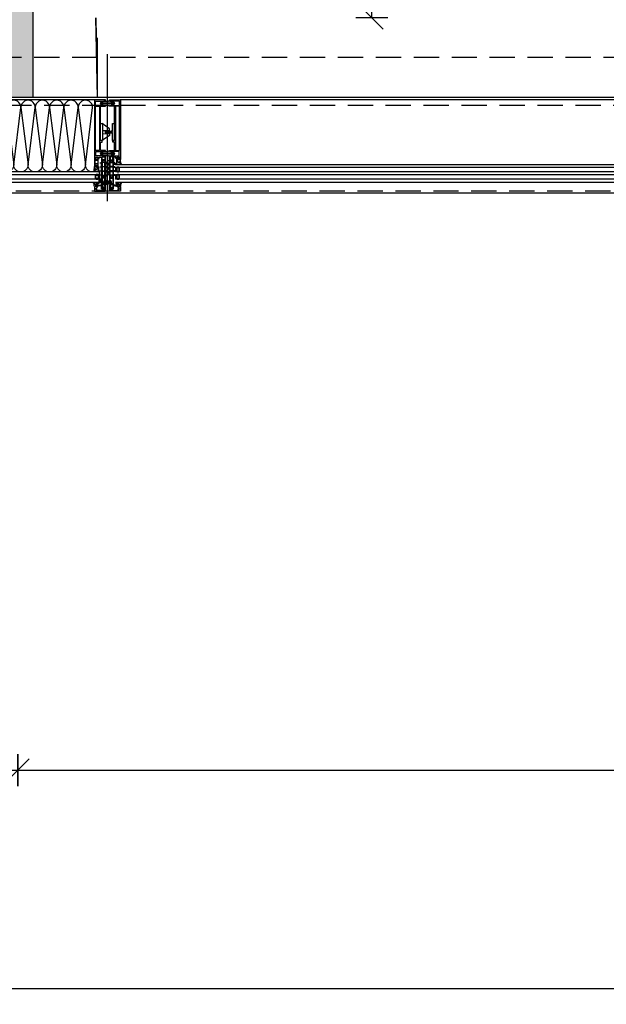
# Model space of a CAD drawing. Header units: millimetres. Extents: x 247761 to 294611, y 172579 to 236863.
# Tile 141 of 256: x 256715 to 258188, y 172579 to 175051. Entities that reach past the tile are written whole.
import ezdxf

# ---------------------------------------------------------------- set-up
doc = ezdxf.new("R2010")
doc.units = ezdxf.units.MM
for name, pattern in [('CK_Čerchovaná 50', [6, 3, -1.5, 0, -1.5]), ('ČÁRKOVANÁ', [19.05, 12.7, -6.35]), ('ČÁRKOVANÁ01-01', [2, 1, -1])]:
    doc.linetypes.add(name, pattern=pattern)
for name, color, linetype in [('FASÁDA DETAILNÍ', 4, 'Continuous'), ('KOTY', 7, 'Continuous'), ('KOTY 50', 7, 'Continuous'), ('NOVA', 240, 'Continuous'), ('TENKA', 4, 'Continuous'), ('ŠRAFA', 253, 'Continuous')]:
    doc.layers.add(name, color=color, linetype=linetype)
doc.styles.add('CS-ROMANS', font='romans.shx', dxfattribs={"width": 0.75, "oblique": 5})
doc.dimstyles.new('A_KÓTA_50', dxfattribs={"dimtxt": 110, "dimasz": 2, "dimexe": 100, "dimexo": 1500, "dimgap": 40, "dimtad": 1, "dimrnd": 1, "dimdsep": 46, "dimtxsty": 'CS-ROMANS', "dimblk": 'KOT_CARA20', "dimcen": 45, "dimse1": 1, "dimse2": 1, "dimclrd": 256, "dimclre": 256, "dimclrt": 256, "dimadec": 0, "dimazin": 0, "dimtfac": 1, "dimtix": 1, "dimtmove": 2, "dimatfit": 3, "dimldrblk": 'OBLIQUE', "dimfxl": 0, "dimtolj": 1, "dimarcsym": 0})

# ---------------------------------------------------------------- blocks, each defined once
blk = doc.blocks.new('284336')
for points in [[(-0.7, -9.6), (-10, -9.6, 0.414511), (-10.5, -10.1), (-10.5, -15.5, -1), (-11.7, -15.5), (-11.7, -9.6), (-12.7, -8.9, -0.668884), (-12.6, -8.2), (-12, -8, 0.766384), (-12, -7.2), (-12.6, -7, -0.76831), (-12.6, -6.2), (-12, -6, 0.766384), (-12, -5.2), (-12.6, -5, -0.76831), (-12.6, -4.2), (-12, -4, 0.766384), (-12, -3.2), (-12.6, -3, -0.877523), (-12.5, -2.2), (-12.1, -2.2, 0.698129), (-11.8, -1.5, -0.220231), (-12.9, 0.8), (-12.9, 3.5, -0.157143), (-12.8, 3.7), (-12.7, 3.4, -0.067482), (-12.5, 2.5, 0.393136), (-8.7, -1), (-6.1, -1, -0.414214), (-5.6, -1.5), (-5.6, -2.2, -0.267949), (-5.9, -2.6), (-6.4, -2.9, 0.267949), (-6.6, -3.4), (-6.6, -5.8, 0.267949), (-6.4, -6.3), (-5.9, -6.6, -0.267949), (-5.6, -7), (-5.6, -8.1, 0.414215), (-5.1, -8.6), (-0.4, -8.6), (-0.4, -9.3, -0.414212), (-0.7, -9.6)], [(-0.4, 0), (-0.4, -2, 0.990243), (-0.4, -3), (0.9, -3, 0.414214), (1.2, -2.7), (1.2, -2.6, -0.668123), (1.7, -2.4), (2.7, -3.4, -0.199004), (2.9, -3.8), (2.9, -5.4, -0.199038), (2.7, -5.8), (1.7, -6.8, -0.668191), (1.2, -6.6), (1.2, -6.5, 0.414214), (0.9, -6.2), (-0.4, -6.2, 0.990269), (-0.4, -7.2), (-0.4, -8.6), (-5.1, -8.6, -0.414215), (-5.6, -8.1), (-5.6, -7, 0.267949), (-5.8, -6.6), (-6.3, -6.3, -0.267949), (-6.6, -5.8), (-6.6, -3.4, -0.267949), (-6.3, -3), (-5.8, -2.7, 0.267949), (-5.6, -2.2), (-5.6, -1.5, 0.414214), (-6.1, -1), (-8.7, -1, -0.393156), (-12.5, 2.5, 0.067572), (-12.7, 3.4), (-12.8, 3.7, -0.637545), (-12.1, 3.5), (-11.9, 2.5, 0.344315), (-10.1, 0.9), (0, 0.4, -0.406913), (0.4, 0), (-0.4, 0)], [(1.7, -4.3, 0.414235), (1.2, -3.8), (-0.7, -3.8, 0.414214), (-1.2, -4.3), (-1.2, -4.9, 0.414214), (-0.7, -5.4), (1.2, -5.4, 0.414235), (1.7, -4.9), (1.7, -4.3)]]:
    blk.add_lwpolyline(points, format="xyb", close=True)
blk = doc.blocks.new('nesystémový nástavec 18')
for p, q in [((-18, 6.8), (-18, 8.8)), ((-18, 0.5), (-18, 1.8)), ((-17.5, 9.3), (-15.4, 9.3)), ((-17, 6.3), (-17.5, 6.3)), ((-17.5, 2.3), (-17, 2.3)), ((-1.8, 0), (-17.5, 0)), ((-11, 8), (-17, 8)), ((-17, 8), (-17, 6.3)), ((-17, 2.3), (-17, 1.3)), ((-17, 1.3), (-11, 1.3)), ((-15.4, 9.3), (0, 9.3)), ((-11, 1.3), (-11, 8)), ((-2.8, 8), (-9.7, 8)), ((-9.7, 1.3), (-9.7, 8)), ((-9.7, 1.3), (-2.8, 1.3)), ((-1.8, 2.3), (-1.8, 7)), ((0, 0), (-1.8, 0)), ((-0.5, 7.3), (-0.5, 6.8)), ((-0.4, 2.2), (-0.5, 2)), ((-0.5, 2), (-0.5, 2)), ((0, 9.3), (0, 7.8)), ((0, 6.3), (0.5, 6.3)), ((1.2, 2.4), (0, 2.4)), ((0, 1.5), (0, 0)), ((0.5, 6.3), (0.9, 5.9)), ((0.9, 5.9), (0.9, 4.8)), ((0.9, 4.8), (0.9, 4.1)), ((0.9, 4.1), (1.2, 4.1)), ((1.2, 1.9), (1.2, 2.4)), ((1.4, 3.9), (1.4, 3.8)), ((1.6, 3.6), (1.6, 3.6)), ((1.8, 1.4), (1.7, 1.4)), ((2.2, 1.6), (1.8, 1.4)), ((2.4, 2.8), (2.4, 1.9))]:
    blk.add_line(p, q)
for centre, radius, start, end in [((-17.5, 8.8), 0.5, 90, 180), ((-17.5, 6.8), 0.5, 180.0012, 269.9988), ((-17.5, 1.8), 0.5, 89.999, 180.0002), ((-17.5, 0.5), 0.5, 180, 270), ((-15.4, 9.8), 0.5, 270, 270.084), ((-2.8, 7), 1, 0, 90), ((-2.8, 2.3), 1, 270, 0), ((0, 7.3), 0.5, 89.9955, 180.0071), ((0, 6.8), 0.5, 179.9949, 270.006), ((0, 2), 0.5, 179.9716, 270.0327), ((0, 1.9), 0.5, 89.9975, 144.0007), ((0.7, 4.8), 0.2, 359.9656, 0.0344), ((1.2, 3.9), 0.2, 359.9707, 90.0249), ((1.7, 1.9), 0.5, 179.9991, 270), ((1.6, 3.8), 0.2, 179.9737, 270.035), ((1.6, 2.8), 0.8, 0.0065, 89.9919), ((2.1, 1.9), 0.3, 299.9815, 0.0183)]:
    blk.add_arc(centre, radius, start, end)
blk = doc.blocks.new('433270')
blk.add_lwpolyline([(1, 0, 0.414364), (0, -1), (0, -1.4, 0.255924), (0.2, -1.8, -0.547723), (0.2, -3.2, 0.255924), (0, -3.6), (0, -14.6, 0.414214), (0.3, -14.9), (1.2, -14.9, 0.414214), (1.7, -14.4), (1.7, -10.3, -0.414214), (2, -10), (6, -10, 0.414248), (7, -9), (7, -7.7, 0.414179), (6.5, -7.2), (5.7, -7.2, 0.414232), (5.4, -7.5), (5.4, -8.2, -0.414198), (5.1, -8.5), (2.8, -8.5, -0.414204), (1.8, -7.5), (1.8, -4.5, -0.147432), (2, -3.9, 0.147461), (2.4, -2.5), (2.4, -2.3, -0.414214), (2.9, -1.8), (21.9, -1.8, -0.668178), (22.2, -2.7), (22.2, -2.7, 1), (21.6, -3.3), (21.5, -3.4, 0.198912), (21.4, -3.7), (21.4, -4, 0.414214), (22.1, -4.7), (22.4, -4.7, 0.576988), (22.6, -4.3, -0.311246), (24.6, -4.3, 0.576988), (24.8, -4.7), (25.3, -4.7, -0.260065), (25.3, -6.6), (24.8, -6.6, 0.576988), (24.6, -7.1, -0.311246), (22.6, -7.1, 0.576988), (22.4, -6.6), (22.1, -6.6, 0.414214), (21.4, -7.3), (21.4, -7.6, 0.267949), (21.6, -8), (21.9, -8.2, -0.637047), (21.7, -10), (19.8, -10.7, 0.315299), (19.5, -11.2), (19.5, -11.5, 0.520567), (20.2, -12), (22.8, -11, -0.520567), (23.5, -11.5), (23.5, -12.5, 0.414062), (24, -13), (25, -13, 0.414186), (25.5, -12.5), (25.5, -11.5, -0.414182), (26, -11), (27, -11, 0.414214), (27.5, -10.5), (27.5, -0.5, 0.414214), (27, 0), (1, 0)], format="xyb", close=True)
blk = doc.blocks.new('284325')
for points in [[(0.8, -5.2, -0.560316), (0.9, -4.7), (1.9, -4.4, 0.3153), (2.1, -4.1), (2.1, -1.9, 0.451558), (1.8, -1.6), (0.9, -1.7, -0.399586), (0.6, -1.5), (0.3, -0.1, -0.415977), (0.5, 0.3, 0.024107), (6.1, 1.2, 0.076636), (9, 2.3, -0.577615), (10.8, 1.3), (10, 1.4, 0.283171), (9.1, 0.9, -0.168429), (7.1, -0.7), (5.9, -1.2, 0.315302), (5.2, -2.1), (5.2, -4.2, 0.269719), (6.8, -6.8, -0.194797), (10.2, -11.5, -0.342663), (9.2, -11.2, 0.119207), (5.4, -7.6, 0.578571), (3.6, -8.6), (3.6, -11.8, 0.176415), (6.2, -18.7, -1), (5.2, -19.5, -0.176415), (2.4, -11.8), (2.4, -8.9, 0.208286), (0.8, -5.2)], [(9, -6.7), (10.3, -8.8, -0.134555), (10.8, -10.6, -0.339795), (10.2, -11.5, 0.194788), (6.8, -6.8, -0.269736), (5.2, -4.2), (5.2, -2.1, -0.315302), (5.9, -1.2), (7.1, -0.7, 0.168429), (9.1, 0.9, -0.283167), (10, 1.4), (10.8, 1.3), (10.8, -0.7, -0.070852), (10.7, -1.3), (9.9, -3.9, -0.241839), (9.1, -4.8), (7.9, -5.2, 0.836024), (8.1, -6.2), (8.1, -6.2, -0.255349), (9, -6.7)]]:
    blk.add_lwpolyline(points, format="xyb", close=True)
blk = doc.blocks.new('*U500')
for points in [[(0, 0, 0.414243), (0.1, 0.1), (0, 0.9, -1.0001), (0.2, 0.9), (0.1, 0.1, 0.414228), (0.2, 0, 0.414228)], [(0.2, 0, 0.414243), (0.3, 0.1), (0.2, 0.9, -1.0001), (0.4, 0.9), (0.3, 0.1, 0.414228), (0.4, 0, 0.414228)], [(0.4, 0, 0.414243), (0.5, 0.1), (0.4, 0.9, -1.0001), (0.6, 0.9), (0.5, 0.1, 0.414228), (0.6, 0, 0.414228)], [(0.6, 0, 0.414243), (0.7, 0.1), (0.6, 0.9, -1.0001), (0.8, 0.9), (0.7, 0.1, 0.414228), (0.8, 0, 0.414228)], [(0.8, 0, 0.414243), (0.9, 0.1), (0.8, 0.9, -1.0001), (1, 0.9), (0.9, 0.1, 0.414228), (1, 0, 0.414228)], [(1, 0, 0.414243), (1.1, 0.1), (1, 0.9, -1.0001), (1.2, 0.9), (1.1, 0.1, 0.414228), (1.2, 0, 0.414228)], [(1.2, 0, 0.414243), (1.3, 0.1), (1.2, 0.9, -1.0001), (1.4, 0.9), (1.3, 0.1, 0.414228), (1.4, 0, 0.414228)], [(1.4, 0, 0.414243), (1.5, 0.1), (1.4, 0.9, -1.0001), (1.6, 0.9), (1.5, 0.1, 0.414228), (1.6, 0, 0.414228)], [(1.6, 0, 0.414243), (1.7, 0.1), (1.6, 0.9, -1.0001), (1.8, 0.9), (1.7, 0.1, 0.414228), (1.8, 0, 0.414228)], [(1.8, 0, 0.414243), (1.9, 0.1), (1.8, 0.9, -1.0001), (2, 0.9), (1.9, 0.1, 0.414228), (2, 0, 0.414228)]]:
    blk.add_lwpolyline(points, format="xyb")
blk = doc.blocks.new('288126')
for points in [[(-16.5, 0), (16.5, 0)], [(-21.4, -6.3), (-17.8, -3.7)], [(-14.7, -4.5), (-19.9, -8.3)], [(-17, -2.1), (-17, -0.5)], [(-8.8, -4.3), (-14.1, -4.3)], [(-11, -6.3), (-8.7, -4.7)], [(-4.3, -4.5), (-9.5, -8.3)], [(1.8, -4.3), (-3.7, -4.3)], [(-0.4, -6.4), (1.9, -4.7)], [(6.3, -4.5), (1.1, -8.4)], [(12.2, -4.3), (6.9, -4.3)], [(10, -6.4), (12.3, -4.7)], [(16.6, -4.6), (11.5, -8.4)], [(17, -0.5), (17, -3.8)]]:
    blk.add_lwpolyline(points)
for centre, radius, start, end in [((16.5, -0.5), 0.5, 0, 90), ((-20.6, -7.3), 1.25, 126.7059, 306.7059), ((-16.5, -0.5), 0.5, 90, 180), ((-10.2, -7.3), 1.25, 126.7059, 306.7059), ((0.4, -7.4), 1.25, 126.7059, 306.7059), ((10.8, -7.4), 1.25, 126.7059, 306.7059), ((16, -3.8), 1, 306.7059, 0)]:
    blk.add_arc(centre, radius, start, end)
at = {"extrusion": (0, 0, -1)}
for centre, radius, start, end in [((19, -2.1), 2, 180, 233.2941), ((14.1, -5.3), 1, 53.2941, 90), ((8.8, -4.5), 0.2, 90, 233.2941), ((3.7, -5.3), 1, 53.2941, 90), ((-1.8, -4.5), 0.2, 90, 233.2941), ((-6.9, -5.3), 1, 53.2941, 90), ((-12.2, -4.5), 0.2, 90, 233.2941)]:
    blk.add_arc(centre, radius, start, end, dxfattribs=at)
blk = doc.blocks.new('246426')
for points in [[(-1.8, 0.6), (-2.9, -0.4, 0.198926), (-3.2, -1.1), (-3.2, -2.3, 0.198926), (-2.9, -3), (-1.8, -4, 0.637051), (-1.5, -3.9), (-1.5, -3.4), (-0.3, -3.4, -0.41484), (0, -3.7), (0, -5.2, 0.414232), (0.5, -5.7), (2.1, -5.7, 0.071862), (2.2, -5.7, 0.157876), (3.7, -4.6, 0.360336), (3.5, 2.4, 0.964062), (2.5, 1.5, -0.403385), (2.3, -4.3, -0.190964), (2.1, -4.4), (1.7, -4.4, -0.414214), (1.2, -3.9), (1.2, 1.3, 0.414201), (0.2, 2.3), (0, 2.3), (0, 0.3, -0.414214), (-0.3, 0), (-1.5, 0), (-1.5, 0.5, 0.637051), (-1.8, 0.6)], [(-2.3, -1.4, -0.414214), (-1.9, -1), (-0.4, -1, -0.414214), (0, -1.4), (0, -2, -0.414214), (-0.4, -2.4), (-1.9, -2.4, -0.414214), (-2.3, -2), (-2.3, -1.4)]]:
    blk.add_lwpolyline(points, format="xyb", close=True)
blk = doc.blocks.new('244748_a')
blk.add_lwpolyline([(8.3, -1.7, 0.082248), (6.3, -0.9, -1.09695), (6.9, -0.1, -0.315353), (11.3, -5.2, -0.480529), (10.9, -5.6), (4.3, -5.6), (4.1, -5.5), (-16.5, -5.5), (-16.7, -5.6), (-20.4, -5.6, 0.574019), (-21.9, -4.8), (-23, -5.4, 0.524827), (-23, -5.9), (-21.9, -6.5, 0.574021), (-20.4, -5.7), (-16.7, -5.7), (-16.5, -5.9), (4.1, -5.9), (4.3, -5.7), (10.9, -5.7, -0.480529), (11.3, -6.1, -0.326229), (6.9, -11.1, -1.09695), (6.3, -10.3, 0.081457), (8.3, -9.6, 0.599203), (7.5, -8.1), (5.5, -8.1, 0.198965), (5.2, -8.2), (2.2, -11.2), (0.9, -12, -0.738038), (0.5, -11.6), (0.9, -11, 1), (0.3, -10.7), (0, -11.3), (-1, -11.3, 0.619205), (-1.4, -12.1), (-1.3, -12.4, -0.808139), (-2, -13), (-3.6, -11.4, 0.198906), (-4.3, -11.2), (-15, -11.2, -0.198936), (-16.8, -10.4), (-19, -8.2, 0.198942), (-19.3, -8.1), (-20.7, -8.1, 0.500217), (-21.1, -8.7, 0.122037), (-18.5, -10.3, -1.093735), (-19.1, -11.1, -0.240768), (-23.7, -6.1, -0.106226), (-23.7, -5.2, -0.256232), (-19, -0.1, -1.093735), (-18.4, -0.9, 0.116856), (-21.1, -2.6, 0.500217), (-20.7, -3.3), (-19.3, -3.3, 0.198942), (-19, -3.1), (-16.8, -0.9, -0.198936), (-15, -0.2), (-4.3, -0.2, 0.198907), (-3.6, 0.1), (-2, 1.7, -0.808139), (-1.3, 1.1), (-1.4, 0.8, 0.619205), (-1, 0), (0, 0), (0.3, -0.6, 1), (0.9, -0.3), (0.5, 0.3, -0.738038), (0.9, 0.7), (2.2, -0.2), (5.2, -3.1, 0.198965), (5.5, -3.3), (7.5, -3.3, 0.599203)], format="xyb", close=True)
blk = doc.blocks.new('236134_0100_s_v')
for points in [[(22.8, -23), (22.8, -5), (42, -5, 0.414214), (43, -4), (43, -1, 0.414214), (42, 0), (1, 0, 0.414214), (0, -1), (0, -4, 0.414214), (1, -5), (20.2, -5), (20.2, -23)], [(15, -5, -0.414214), (19, -9), (19, -16.6, 0.165764), (19.5, -23), (23.5, -23, 0.165764), (24, -16.6), (24, -9, -0.414214), (28, -5)]]:
    blk.add_lwpolyline(points, format="xyb")
blk = doc.blocks.new('236134_0200_s_v')
blk.add_lwpolyline([(42, 5), (1, 5, 0.414214), (0, 4), (0, 1, 0.414214), (1, 0), (42, 0, 0.414214), (43, 1), (43, 4, 0.414214)], format="xyb", close=True)
for points in [[(19.6, 5, -0.41166), (17.6, 7), (17.4, 22.2, 0.344217), (17.1, 22.7), (16, 23), (14, 23, 0.240828), (13.2, 22.6), (0.2, 4.6)], [(23.4, 5, 0.41166), (25.4, 7), (25.6, 22.2, -0.344217), (25.9, 22.7), (27, 23), (29, 23, -0.240828), (29.8, 22.6), (42.8, 4.6)]]:
    blk.add_lwpolyline(points, format="xyb")
blk = doc.blocks.new('A$C69D17D4D')
at = {"layer": 'FASÁDA DETAILNÍ'}
h = blk.add_hatch(dxfattribs=at)
h.set_pattern_fill('ANSI31', color=256, scale=0.5, angle=495)
h.set_pattern_definition([(180, (-28043.9213, -42841.3569), (-7e-16, -1.5875), [])])
h.paths.add_polyline_path([(-17729.5, 1279), (-17724, 1279), (-17724, 1271), (-17729.5, 1271)])
for p, q in [((-17709, 1224.1), (-17709, 1592.3)), ((-15040.5, 1478), (-17677.5, 1478)), ((-12825.9, 1315), (-17688.5, 1315)), ((-17729.5, 1297), (-18138.5, 1297)), ((-18138.5, 1291), (-17729.5, 1291)), ((-17729.5, 1297), (-17729.5, 1291)), ((-17688.5, 1309), (-12833.4, 1309)), ((-12833.4, 1297), (-17688.5, 1297)), ((-17688.5, 1291), (-12833.4, 1291)), ((-17729.5, 1279), (-18138.5, 1279)), ((-18138.5, 1271), (-17729.5, 1271)), ((-17729.5, 1271), (-17729.5, 1279)), ((-12833.4, 1279), (-17688.5, 1279)), ((-17688.5, 1271), (-12825.9, 1271))]:
    blk.add_line(p, q, dxfattribs=at)
for points in [[(1656, 1244), (-24924, 1244), (-24924, 24924), (1656, 24924)], [(1416, 1484), (-24684, 1484), (-24684, 24684), (1416, 24684)], [(-17739.5, 1290), (-17733.5, 1290), (-17731.5, 1288), (-17731.5, 1282), (-17733.5, 1280), (-17739.5, 1280), (-17739.5, 1284.5), (-17739, 1284.5), (-17739, 1285.5), (-17739.5, 1285.5)], [(-17738.5, 1281), (-17738.5, 1289), (-17733.9, 1289), (-17732.5, 1287.6), (-17732.5, 1282.6), (-17733.9, 1281)], [(-17678.5, 1308), (-17684.5, 1308), (-17686.5, 1306), (-17686.5, 1300), (-17684.5, 1298), (-17678.5, 1298), (-17678.5, 1302.5), (-17679, 1302.5), (-17679, 1303.5), (-17678.5, 1303.5)], [(-17678.5, 1290), (-17684.5, 1290), (-17686.5, 1288), (-17686.5, 1282), (-17684.5, 1280), (-17678.5, 1280), (-17678.5, 1284.5), (-17679, 1284.5), (-17679, 1285.5), (-17678.5, 1285.5)], [(-17679.5, 1299), (-17679.5, 1307), (-17684.1, 1307), (-17685.5, 1305.6), (-17685.5, 1300.6), (-17684.1, 1299)], [(-17679.5, 1281), (-17679.5, 1289), (-17684.1, 1289), (-17685.5, 1287.6), (-17685.5, 1282.6), (-17684.1, 1281)], [(-17729.5, 1271), (-17724, 1271), (-17724, 1279), (-17729.5, 1279)]]:
    blk.add_lwpolyline(points, close=True, dxfattribs=at)
at = {"layer": 'FASÁDA DETAILNÍ', "linetype": 'ČÁRKOVANÁ', "ltscale": 5}
blk.add_lwpolyline([(1651, 1249), (-24919, 1249), (-24919, 24919), (1651, 24919)], close=True, dxfattribs=at)
at = {"layer": 'FASÁDA DETAILNÍ', "color": 7, "linetype": 'ČÁRKOVANÁ', "ltscale": 5}
for points in [[(1436, 1464), (-24704, 1464), (-24704, 24704), (1436, 24704)], [(1316, 1584), (-24584, 1584), (-24584, 24584), (1316, 24584)]]:
    blk.add_lwpolyline(points, close=True, dxfattribs=at)
at = {"layer": 'FASÁDA DETAILNÍ'}
blk.add_lwpolyline([(-17740.5, 1478), (-18127.5, 1478)], dxfattribs=at)
for points in [[(-17741.5, 1477), (-17741.5, 1328.5, 0.414214), (-17741, 1328), (-17739.7, 1328, 0.41422), (-17739.2, 1328.5), (-17739.2, 1329), (-17740.2, 1329), (-17740.2, 1333.5, -0.414214), (-17739.2, 1334.5), (-17734.5, 1334.5, -0.414214), (-17733.5, 1333.5), (-17733.5, 1329), (-17735.2, 1329), (-17735.2, 1328.5, 0.414201), (-17734.7, 1328), (-17732.7, 1328, 0.414214), (-17732.2, 1328.5), (-17732.2, 1330.6, -0.414214), (-17731.7, 1331.1), (-17729.9, 1331.1), (-17729.9, 1332.4), (-17731.1, 1332.4), (-17731.1, 1334.2, -0.414214), (-17730.8, 1334.5), (-17725.5, 1334.5, -0.414167), (-17724, 1333), (-17724, 1326), (-17724, 1321.9, 0.57735), (-17723.4, 1321.6), (-17722.5, 1322.1), (-17721, 1322.5, 0.488701), (-17720.9, 1322.9), (-17722.3, 1325.4), (-17722.3, 1325.8, -0.432566), (-17722.1, 1326), (-17715.8, 1326, -0.548397), (-17715.6, 1325.7), (-17716.7, 1323.3, 0.425336), (-17716.6, 1323.1), (-17714.5, 1322.3, 0.531563), (-17714, 1322.6), (-17714, 1324.7, 0.231306), (-17714.1, 1324.9, -0.306185), (-17714.2, 1325.2), (-17714, 1326), (-17714, 1336.5, 0.414214), (-17715, 1337.5), (-17715.5, 1337.5), (-17715.5, 1336.7), (-17717, 1336.7), (-17718.1, 1337.4, 0.13165), (-17718.6, 1337.5), (-17737, 1337.5, -0.414214), (-17738.5, 1339), (-17738.5, 1342.5, -0.399985), (-17738.5, 1343.5), (-17738.5, 1347.2, -0.414214), (-17737, 1348.7), (-17718.6, 1348.7, 0.13165), (-17718.1, 1348.8), (-17717, 1349.5), (-17715.5, 1349.5), (-17715.5, 1348.7), (-17715, 1348.7, 0.414214), (-17714, 1349.7), (-17714, 1350.2, 0.414214), (-17714.5, 1350.7), (-17726.1, 1350.7, -0.414214), (-17726.6, 1351.2), (-17726.6, 1358.6, -0.399985), (-17726.6, 1359.6), (-17726.6, 1371.2, -0.414214), (-17726.1, 1371.7), (-17722.5, 1371.7, 0.414214), (-17722, 1372.2), (-17722, 1375.2, 0.414214), (-17722.5, 1375.7), (-17726.1, 1375.7, -0.414214), (-17726.6, 1376.2), (-17726.6, 1383.5, -0.38324), (-17726.6, 1384.5), (-17726.6, 1410, -0.38324), (-17726.6, 1411), (-17726.6, 1426.5, -0.38324), (-17726.6, 1427.5), (-17726.6, 1453, -0.38324), (-17726.6, 1454), (-17726.6, 1461.3, -0.414214), (-17726.1, 1461.8), (-17714.5, 1461.8, 0.414214), (-17714, 1462.3), (-17714, 1462.8, 0.414214), (-17715, 1463.8), (-17715.5, 1463.8), (-17715.5, 1463), (-17717, 1463), (-17718.2, 1463.7, 0.116937), (-17718.7, 1463.8), (-17737.5, 1463.8, -0.414232), (-17739, 1465.3), (-17739, 1469, -0.399985), (-17739, 1470), (-17739, 1473.5, -0.414232), (-17737.5, 1475), (-17718.7, 1475, 0.116937), (-17718.2, 1475.1), (-17717, 1475.8), (-17715.5, 1475.8), (-17715.5, 1475), (-17715, 1475, 0.414214), (-17714, 1476), (-17714, 1477, 0.414214), (-17715, 1478), (-17740.5, 1478, 0.414214), (-17741.5, 1477)], [(-17739.4, 1351.2), (-17739.4, 1461.3, -0.414214), (-17738.9, 1461.8), (-17729.2, 1461.8, -0.414214), (-17728.7, 1461.3), (-17728.7, 1351.2, -0.414214), (-17729.2, 1350.7), (-17738.9, 1350.7, -0.414214), (-17739.4, 1351.2)], [(-17676.5, 1477), (-17676.5, 1328.5, -0.414214), (-17677, 1328), (-17678.3, 1328, -0.41422), (-17678.8, 1328.5), (-17678.8, 1329), (-17677.8, 1329), (-17677.8, 1333.5, 0.414214), (-17678.8, 1334.5), (-17683.5, 1334.5, 0.414214), (-17684.5, 1333.5), (-17684.5, 1329), (-17682.8, 1329), (-17682.8, 1328.5, -0.414201), (-17683.3, 1328), (-17685.3, 1328, -0.414214), (-17685.8, 1328.5), (-17685.8, 1330.6, 0.414214), (-17686.3, 1331.1), (-17688.1, 1331.1), (-17688.1, 1332.4), (-17686.9, 1332.4), (-17686.9, 1334.2, 0.414214), (-17687.2, 1334.5), (-17692.5, 1334.5, 0.414167), (-17694, 1333), (-17694, 1326), (-17694, 1321.9, -0.57735), (-17694.6, 1321.6), (-17695.5, 1322.1), (-17697, 1322.5, -0.488701), (-17697.1, 1322.9), (-17695.7, 1325.4), (-17695.7, 1325.8, 0.432566), (-17695.9, 1326), (-17702.2, 1326, 0.548397), (-17702.4, 1325.7), (-17701.3, 1323.3, -0.425336), (-17701.4, 1323.1), (-17703.5, 1322.3, -0.531563), (-17704, 1322.6), (-17704, 1324.7, -0.231306), (-17703.9, 1324.9, 0.306185), (-17703.8, 1325.2), (-17704, 1326), (-17704, 1336.5, -0.414214), (-17703, 1337.5), (-17702.5, 1337.5), (-17702.5, 1336.7), (-17701, 1336.7), (-17699.9, 1337.4, -0.13165), (-17699.4, 1337.5), (-17681, 1337.5, 0.414214), (-17679.5, 1339), (-17679.5, 1342.5, 0.399985), (-17679.5, 1343.5), (-17679.5, 1347.2, 0.414214), (-17681, 1348.7), (-17699.4, 1348.7, -0.13165), (-17699.9, 1348.8), (-17701, 1349.5), (-17702.5, 1349.5), (-17702.5, 1348.7), (-17703, 1348.7, -0.414214), (-17704, 1349.7), (-17704, 1350.2, -0.414214), (-17703.5, 1350.7), (-17691.9, 1350.7, 0.414214), (-17691.4, 1351.2), (-17691.4, 1358.6, 0.399985), (-17691.4, 1359.6), (-17691.4, 1371.2, 0.414214), (-17691.9, 1371.7), (-17695.5, 1371.7, -0.414214), (-17696, 1372.2), (-17696, 1375.2, -0.414214), (-17695.5, 1375.7), (-17691.9, 1375.7, 0.414214), (-17691.4, 1376.2), (-17691.4, 1383.5, 0.38324), (-17691.4, 1384.5), (-17691.4, 1410, 0.38324), (-17691.4, 1411), (-17691.4, 1426.5, 0.38324), (-17691.4, 1427.5), (-17691.4, 1453, 0.38324), (-17691.4, 1454), (-17691.4, 1461.3, 0.414214), (-17691.9, 1461.8), (-17703.5, 1461.8, -0.414214), (-17704, 1462.3), (-17704, 1462.8, -0.414214), (-17703, 1463.8), (-17702.5, 1463.8), (-17702.5, 1463), (-17701, 1463), (-17699.8, 1463.7, -0.116937), (-17699.3, 1463.8), (-17680.5, 1463.8, 0.414232), (-17679, 1465.3), (-17679, 1469, 0.399985), (-17679, 1470), (-17679, 1473.5, 0.414232), (-17680.5, 1475), (-17699.3, 1475, -0.116937), (-17699.8, 1475.1), (-17701, 1475.8), (-17702.5, 1475.8), (-17702.5, 1475), (-17703, 1475, -0.414214), (-17704, 1476), (-17704, 1477, -0.414214), (-17703, 1478), (-17677.5, 1478, -0.414214), (-17676.5, 1477)], [(-17678.6, 1351.2), (-17678.6, 1461.3, 0.414214), (-17679.1, 1461.8), (-17688.8, 1461.8, 0.414214), (-17689.3, 1461.3), (-17689.3, 1351.2, 0.414214), (-17688.8, 1350.7), (-17679.1, 1350.7, 0.414214), (-17678.6, 1351.2)], [(-17716.1, 1335.3, -0.414214), (-17715.6, 1334.8), (-17715.6, 1328.3, -0.414214), (-17716.1, 1327.8), (-17721.8, 1327.8, -0.414214), (-17722.3, 1328.3), (-17722.3, 1334.8, -0.414214), (-17721.8, 1335.3), (-17716.1, 1335.3)], [(-17701.9, 1335.3, 0.414214), (-17702.4, 1334.8), (-17702.4, 1328.3, 0.414214), (-17701.9, 1327.8), (-17696.2, 1327.8, 0.414214), (-17695.7, 1328.3), (-17695.7, 1334.8, 0.414214), (-17696.2, 1335.3), (-17701.9, 1335.3)], [(-17714, 1321.7), (-17714, 1309.7), (-17714, 1287.8, -0.305837), (-17714.3, 1287.4), (-17716.6, 1286.5, 0.425336), (-17716.7, 1286.2), (-17716, 1284.6, -0.543753), (-17716.7, 1283.5), (-17721.6, 1283.5, -0.578182), (-17722.1, 1284.4), (-17720.8, 1286.6, 0.488505), (-17721, 1287), (-17722.5, 1287.5), (-17723.8, 1288.2, -0.282478), (-17724, 1288.5), (-17724, 1289, 1.447009), (-17724.1, 1289.3), (-17727.1, 1289.3, -1), (-17727.1, 1290.1), (-17724.1, 1290.1, 1.447009), (-17724, 1290.5), (-17724, 1299, 1.447009), (-17724.1, 1299.3), (-17727.1, 1299.3, -1), (-17727.1, 1300.1), (-17724.1, 1300.1, 1.447009), (-17724, 1300.5), (-17724, 1309, 1.447009), (-17724.1, 1309.3), (-17727.1, 1309.3, -1), (-17727.1, 1310.1), (-17724.1, 1310.1, 1.447009), (-17724, 1310.5), (-17724, 1319, 1.447009), (-17724.1, 1319.4), (-17727.1, 1319.4, -1), (-17727.1, 1320.2), (-17724.1, 1320.2, 1.447009), (-17724, 1320.5), (-17724, 1321, -0.282478), (-17723.8, 1321.3), (-17722.5, 1322), (-17721, 1322.5, 0.488505), (-17720.8, 1322.9), (-17722.1, 1325.1, -0.578182), (-17721.6, 1326), (-17716.7, 1326, -0.543753), (-17716, 1324.9), (-17716.7, 1323.3, 0.425336), (-17716.6, 1323), (-17714.3, 1322.1, -0.305837), (-17714, 1321.7)], [(-17715.6, 1312), (-17715.6, 1319, 0.324916), (-17716.6, 1320.4), (-17717.5, 1320.7, 0.176429), (-17719.5, 1320.6), (-17721.5, 1319.8, 0.305619), (-17722.4, 1318.4), (-17722.4, 1312, 0.414218), (-17721.4, 1311), (-17716.6, 1311, 0.414218), (-17715.6, 1312)], [(-17704, 1321.7), (-17704, 1309.7), (-17704, 1287.8, 0.305837), (-17703.7, 1287.4), (-17701.4, 1286.5, -0.425336), (-17701.3, 1286.2), (-17702, 1284.6, 0.543753), (-17701.3, 1283.5), (-17696.4, 1283.5, 0.578182), (-17695.9, 1284.4), (-17697.2, 1286.6, -0.488505), (-17697, 1287), (-17695.5, 1287.5), (-17694.2, 1288.2, 0.282478), (-17694, 1288.5), (-17694, 1289, -1.447009), (-17693.9, 1289.3), (-17690.9, 1289.3, 1), (-17690.9, 1290.1), (-17693.9, 1290.1, -1.447009), (-17694, 1290.5), (-17694, 1299, -1.447009), (-17693.9, 1299.3), (-17690.9, 1299.3, 1), (-17690.9, 1300.1), (-17693.9, 1300.1, -1.447009), (-17694, 1300.5), (-17694, 1309, -1.447009), (-17693.9, 1309.3), (-17690.9, 1309.3, 1), (-17690.9, 1310.1), (-17693.9, 1310.1, -1.447009), (-17694, 1310.5), (-17694, 1319, -1.447009), (-17693.9, 1319.4), (-17690.9, 1319.4, 1), (-17690.9, 1320.2), (-17693.9, 1320.2, -1.447009), (-17694, 1320.5), (-17694, 1321, 0.282478), (-17694.2, 1321.3), (-17695.5, 1322), (-17697, 1322.5, -0.488505), (-17697.2, 1322.9), (-17695.9, 1325.1, 0.578182), (-17696.4, 1326), (-17701.3, 1326, 0.543753), (-17702, 1324.9), (-17701.3, 1323.3, -0.425336), (-17701.4, 1323), (-17703.7, 1322.1, 0.305837), (-17704, 1321.7)], [(-17702.4, 1312), (-17702.4, 1319, -0.324916), (-17701.4, 1320.4), (-17700.5, 1320.7, -0.176429), (-17698.5, 1320.6), (-17696.5, 1319.8, -0.305619), (-17695.6, 1318.4), (-17695.6, 1312, -0.414218), (-17696.6, 1311), (-17701.4, 1311, -0.414218), (-17702.4, 1312)], [(-17714, 1283.5), (-17714, 1272.5, -0.414426), (-17714.5, 1272), (-17715, 1272), (-17715, 1273), (-17716.5, 1273, 0.414214), (-17717.5, 1272), (-17717.5, 1270.5, 0.399985), (-17717.5, 1269.5), (-17717.5, 1268, 0.414214), (-17716.5, 1267), (-17715, 1267), (-17715, 1268), (-17714.5, 1268, -0.414456), (-17714, 1267.5), (-17714, 1266.2, -0.413971), (-17714.3, 1265.9), (-17715.5, 1265.9, 0.414214), (-17715.8, 1265.6), (-17715.8, 1262.6), (-17716.8, 1262.6, -0.414214), (-17717.3, 1263.1), (-17717.3, 1265, 0.414214), (-17717.8, 1265.5), (-17721.3, 1265.5, 0.414206), (-17722.3, 1264.5), (-17722.3, 1256.2, 0.414206), (-17721.8, 1255.7), (-17719.9, 1255.7, 0.414219), (-17719.4, 1256.2), (-17719.4, 1257, -0.414214), (-17718.9, 1257.5), (-17718.4, 1257.5, -0.414214), (-17717.9, 1257), (-17717.9, 1255.2, -0.414214), (-17718.9, 1254.2), (-17723, 1254.2, -0.414214), (-17724, 1255.2), (-17724, 1283.5), (-17724, 1287.6, -0.57735), (-17723.4, 1287.9), (-17722.5, 1287.4), (-17721, 1287, -0.488701), (-17720.9, 1286.6), (-17722.3, 1284.1), (-17722.3, 1283.7, 0.432566), (-17722.1, 1283.5), (-17715.8, 1283.5, 0.548397), (-17715.6, 1283.8), (-17716.7, 1286.2, -0.425336), (-17716.6, 1286.4), (-17714.5, 1287.2, -0.531563), (-17714, 1286.9), (-17714, 1284.8, -0.231306), (-17714.1, 1284.6, 0.306185), (-17714.2, 1284.3), (-17714, 1283.5)], [(-17715.6, 1300.7), (-17715.6, 1308.7, 0.414214), (-17716.6, 1309.7), (-17721.4, 1309.7, 0.414214), (-17722.4, 1308.7), (-17722.4, 1300.7, 0.414214), (-17721.4, 1299.7), (-17716.6, 1299.7, 0.414214), (-17715.6, 1300.7)], [(-17715.6, 1290.5), (-17715.6, 1297.4, 0.414218), (-17716.6, 1298.4), (-17721.4, 1298.4, 0.414218), (-17722.4, 1297.4), (-17722.4, 1291.1, 0.305619), (-17721.5, 1289.7), (-17719.5, 1288.9, 0.176429), (-17717.5, 1288.8), (-17716.6, 1289.1, 0.324916), (-17715.6, 1290.5)], [(-17704, 1283.5), (-17704, 1272.5, 0.414426), (-17703.5, 1272), (-17703, 1272), (-17703, 1273), (-17701.5, 1273, -0.414214), (-17700.5, 1272), (-17700.5, 1270.5, -0.399985), (-17700.5, 1269.5), (-17700.5, 1268, -0.414214), (-17701.5, 1267), (-17703, 1267), (-17703, 1268), (-17703.5, 1268, 0.414456), (-17704, 1267.5), (-17704, 1266.2, 0.413971), (-17703.7, 1265.9), (-17702.5, 1265.9, -0.414214), (-17702.2, 1265.6), (-17702.2, 1262.6), (-17701.2, 1262.6, 0.414214), (-17700.7, 1263.1), (-17700.7, 1265, -0.414214), (-17700.2, 1265.5), (-17696.7, 1265.5, -0.414206), (-17695.7, 1264.5), (-17695.7, 1256.2, -0.414206), (-17696.2, 1255.7), (-17698.1, 1255.7, -0.414219), (-17698.6, 1256.2), (-17698.6, 1257, 0.414214), (-17699.1, 1257.5), (-17699.6, 1257.5, 0.414214), (-17700.1, 1257), (-17700.1, 1255.2, 0.414214), (-17699.1, 1254.2), (-17695, 1254.2, 0.414214), (-17694, 1255.2), (-17694, 1283.5), (-17694, 1287.6, 0.57735), (-17694.6, 1287.9), (-17695.5, 1287.4), (-17697, 1287, 0.488701), (-17697.1, 1286.6), (-17695.7, 1284.1), (-17695.7, 1283.7, -0.432566), (-17695.9, 1283.5), (-17702.2, 1283.5, -0.548397), (-17702.4, 1283.8), (-17701.3, 1286.2, 0.425336), (-17701.4, 1286.4), (-17703.5, 1287.2, 0.531563), (-17704, 1286.9), (-17704, 1284.8, 0.231306), (-17703.9, 1284.6, -0.306185), (-17703.8, 1284.3), (-17704, 1283.5)], [(-17702.4, 1300.7), (-17702.4, 1308.7, -0.414214), (-17701.4, 1309.7), (-17696.6, 1309.7, -0.414214), (-17695.6, 1308.7), (-17695.6, 1300.7, -0.414214), (-17696.6, 1299.7), (-17701.4, 1299.7, -0.414214), (-17702.4, 1300.7)], [(-17702.4, 1290.5), (-17702.4, 1297.4, -0.414218), (-17701.4, 1298.4), (-17696.6, 1298.4, -0.414218), (-17695.6, 1297.4), (-17695.6, 1291.1, -0.305619), (-17696.5, 1289.7), (-17698.5, 1288.9, -0.176429), (-17700.5, 1288.8), (-17701.4, 1289.1, -0.324916), (-17702.4, 1290.5)], [(-17722.3, 1281.3), (-17722.3, 1267.6, 0.414214), (-17721.8, 1267.1), (-17719.6, 1267.1, 0.414214), (-17719.1, 1267.6), (-17719.1, 1272.6, -0.411139), (-17717.1, 1274.6), (-17716.1, 1274.6, 0.414214), (-17715.6, 1275.1), (-17715.6, 1281.3, 0.414214), (-17716.1, 1281.8), (-17721.8, 1281.8, 0.414214), (-17722.3, 1281.3)], [(-17695.7, 1281.3), (-17695.7, 1267.6, -0.414214), (-17696.2, 1267.1), (-17698.4, 1267.1, -0.414214), (-17698.9, 1267.6), (-17698.9, 1272.6, 0.411139), (-17700.9, 1274.6), (-17701.9, 1274.6, -0.414214), (-17702.4, 1275.1), (-17702.4, 1281.3, -0.414214), (-17701.9, 1281.8), (-17696.2, 1281.8, -0.414214), (-17695.7, 1281.3)]]:
    blk.add_lwpolyline(points, format="xyb", close=True, dxfattribs=at)
for centre, radius, start, end in [((-17737.4, 1290.5), 0.596, 303.0366, 56.9634), ((-17737.1, 1290.5), 0.596, 303.0366, 56.9634), ((-17736.8, 1290.5), 0.596, 303.0366, 56.9634), ((-17736.5, 1290.5), 0.596, 303.0366, 56.9634), ((-17736.2, 1290.5), 0.596, 303.0366, 56.9634), ((-17735.9, 1290.5), 0.596, 303.0366, 56.9634), ((-17735.6, 1290.5), 0.596, 303.0366, 56.9634), ((-17735.3, 1290.5), 0.596, 303.0366, 56.9634), ((-17735, 1290.5), 0.596, 303.0366, 56.9634), ((-17734.7, 1290.5), 0.596, 303.0366, 56.9634), ((-17734.4, 1290.5), 0.596, 303.0366, 56.9634), ((-17734.1, 1290.5), 0.596, 303.0366, 56.9634), ((-17733.9, 1290.5), 0.596, 303.0366, 56.9634), ((-17733.8, 1290.4), 0.879, 313.9949, 46.4964), ((-17733.9, 1290.2), 1.26, 321.9656, 38.4996), ((-17734.1, 1290.1), 1.71, 327.2949, 32.6857), ((-17734.3, 1289.9), 2.25, 331.5273, 28.4028), ((-17734.7, 1289.8), 2.9, 335.3067, 25.2952), ((-17735.1, 1289.6), 3.55, 337.2938, 22.409), ((-17707.6, 1285), 22.7, 164.6728, 195.3272), ((-17710.4, 1303), 22.7, 344.6728, 15.3272), ((-17710.4, 1285), 22.7, 344.6728, 15.3272), ((-17682.9, 1307.6), 3.55, 157.591, 202.7062), ((-17682.9, 1298.4), 3.55, 157.2938, 202.409), ((-17682.9, 1289.6), 3.55, 157.591, 202.7062), ((-17683.3, 1307.8), 2.9, 154.7048, 204.6933), ((-17683.3, 1298.2), 2.9, 155.3067, 205.2952), ((-17683.3, 1289.8), 2.9, 154.7048, 204.6933), ((-17683.7, 1307.9), 2.25, 151.5972, 208.4727), ((-17683.7, 1298.1), 2.25, 151.5273, 208.4028), ((-17683.7, 1289.9), 2.25, 151.5972, 208.4727), ((-17683.9, 1308.1), 1.71, 147.3143, 212.7051), ((-17683.9, 1297.9), 1.71, 147.2949, 212.6857), ((-17683.9, 1290.1), 1.71, 147.3143, 212.7051), ((-17684.1, 1308.2), 1.26, 141.5004, 218.0344), ((-17684.1, 1297.8), 1.26, 141.9656, 218.4996), ((-17684.1, 1290.2), 1.26, 141.5004, 218.0344), ((-17684.2, 1308.4), 0.879, 133.5036, 226.0051), ((-17684.2, 1297.6), 0.879, 133.9949, 226.4964), ((-17684.2, 1290.4), 0.879, 133.5036, 226.0051), ((-17684.1, 1308.5), 0.596, 123.0366, 236.9634), ((-17684.1, 1297.5), 0.596, 123.0366, 236.9634), ((-17684.1, 1290.5), 0.596, 123.0366, 236.9634), ((-17683.9, 1308.5), 0.596, 123.0366, 236.9634), ((-17683.9, 1297.5), 0.596, 123.0366, 236.9634), ((-17683.9, 1290.5), 0.596, 123.0366, 236.9634), ((-17683.6, 1308.5), 0.596, 123.0366, 236.9634), ((-17683.6, 1297.5), 0.596, 123.0366, 236.9634), ((-17683.6, 1290.5), 0.596, 123.0366, 236.9634), ((-17683.3, 1308.5), 0.596, 123.0366, 236.9634), ((-17683.3, 1297.5), 0.596, 123.0366, 236.9634), ((-17683.3, 1290.5), 0.596, 123.0366, 236.9634), ((-17683, 1308.5), 0.596, 123.0366, 236.9634), ((-17683, 1297.5), 0.596, 123.0366, 236.9634), ((-17683, 1290.5), 0.596, 123.0366, 236.9634), ((-17682.7, 1308.5), 0.596, 123.0366, 236.9634), ((-17682.7, 1297.5), 0.596, 123.0366, 236.9634), ((-17682.7, 1290.5), 0.596, 123.0366, 236.9634), ((-17682.4, 1308.5), 0.596, 123.0366, 236.9634), ((-17682.4, 1297.5), 0.596, 123.0366, 236.9634), ((-17682.4, 1290.5), 0.596, 123.0366, 236.9634), ((-17682.1, 1308.5), 0.596, 123.0366, 236.9634), ((-17682.1, 1297.5), 0.596, 123.0366, 236.9634), ((-17682.1, 1290.5), 0.596, 123.0366, 236.9634), ((-17681.8, 1308.5), 0.596, 123.0366, 236.9634), ((-17681.8, 1297.5), 0.596, 123.0366, 236.9634), ((-17681.8, 1290.5), 0.596, 123.0366, 236.9634), ((-17681.5, 1308.5), 0.596, 123.0366, 236.9634), ((-17681.5, 1297.5), 0.596, 123.0366, 236.9634), ((-17681.5, 1290.5), 0.596, 123.0366, 236.9634), ((-17681.2, 1308.5), 0.596, 123.0366, 236.9634), ((-17681.2, 1297.5), 0.596, 123.0366, 236.9634), ((-17681.2, 1290.5), 0.596, 123.0366, 236.9634), ((-17680.9, 1308.5), 0.596, 123.0366, 236.9634), ((-17680.9, 1297.5), 0.596, 123.0366, 236.9634), ((-17680.9, 1290.5), 0.596, 123.0366, 236.9634), ((-17680.6, 1308.5), 0.596, 123.0366, 236.9634), ((-17680.6, 1297.5), 0.596, 123.0366, 236.9634), ((-17680.6, 1290.5), 0.596, 123.0366, 236.9634), ((-17737.4, 1279.5), 0.596, 303.0366, 56.9634), ((-17737.1, 1279.5), 0.596, 303.0366, 56.9634), ((-17736.8, 1279.5), 0.596, 303.0366, 56.9634), ((-17736.5, 1279.5), 0.596, 303.0366, 56.9634), ((-17736.2, 1279.5), 0.596, 303.0366, 56.9634), ((-17735.9, 1279.5), 0.596, 303.0366, 56.9634), ((-17735.6, 1279.5), 0.596, 303.0366, 56.9634), ((-17735.3, 1279.5), 0.596, 303.0366, 56.9634), ((-17735, 1279.5), 0.596, 303.0366, 56.9634), ((-17734.7, 1279.5), 0.596, 303.0366, 56.9634), ((-17734.4, 1279.5), 0.596, 303.0366, 56.9634), ((-17734.1, 1279.5), 0.596, 303.0366, 56.9634), ((-17733.9, 1279.5), 0.596, 303.0366, 56.9634), ((-17733.8, 1279.6), 0.879, 313.5036, 46.0051), ((-17733.9, 1279.8), 1.26, 321.5004, 38.0344), ((-17734.1, 1279.9), 1.71, 327.3143, 32.7051), ((-17734.3, 1280.1), 2.25, 331.5972, 28.4727), ((-17734.7, 1280.2), 2.9, 334.7048, 24.6933), ((-17735.1, 1280.4), 3.55, 337.591, 22.7062), ((-17682.9, 1280.4), 3.55, 157.2938, 202.409), ((-17683.3, 1280.2), 2.9, 155.3067, 205.2952), ((-17683.7, 1280.1), 2.25, 151.5273, 208.4028), ((-17683.9, 1279.9), 1.71, 147.2949, 212.6857), ((-17684.1, 1279.8), 1.26, 141.9656, 218.4996), ((-17684.2, 1279.6), 0.879, 133.9949, 226.4964), ((-17684.1, 1279.5), 0.596, 123.0366, 236.9634), ((-17683.9, 1279.5), 0.596, 123.0366, 236.9634), ((-17683.6, 1279.5), 0.596, 123.0366, 236.9634), ((-17683.3, 1279.5), 0.596, 123.0366, 236.9634), ((-17683, 1279.5), 0.596, 123.0366, 236.9634), ((-17682.7, 1279.5), 0.596, 123.0366, 236.9634), ((-17682.4, 1279.5), 0.596, 123.0366, 236.9634), ((-17682.1, 1279.5), 0.596, 123.0366, 236.9634), ((-17681.8, 1279.5), 0.596, 123.0366, 236.9634), ((-17681.5, 1279.5), 0.596, 123.0366, 236.9634), ((-17681.2, 1279.5), 0.596, 123.0366, 236.9634), ((-17680.9, 1279.5), 0.596, 123.0366, 236.9634), ((-17680.6, 1279.5), 0.596, 123.0366, 236.9634)]:
    blk.add_arc(centre, radius, start, end, dxfattribs=at)
at = {"layer": 'FASÁDA DETAILNÍ', "xscale": -179.9999932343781, "yscale": 179.9999932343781, "zscale": 179.9999932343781}
blk.add_blockref('*U500', (-17746.3, 1297), dxfattribs=at)
at = {"layer": 'FASÁDA DETAILNÍ'}
for name, p in [('244748_a', (-17702.8, 1475)), ('244748_a', (-17702.8, 1348.7)), ('246426', (-17714, 1272))]:
    blk.add_blockref(name, p, dxfattribs=at)
at = {"layer": 'FASÁDA DETAILNÍ', "xscale": -1}
for name, p, rotation in [('236134_0200_s_v', (-17726.6, 1375.7), 270), ('236134_0100_s_v', (-17691.4, 1375.7), 270), ('nesystémový nástavec 18', (-17741.5, 1328), 270), ('288126', (-17704, 1308), 270), ('284336', (-17676.5, 1328.4), 270), ('433270', (-17704, 1249), 180), ('284325', (-17676.5, 1259.9), 270)]:
    blk.add_blockref(name, p, dxfattribs=dict(at, rotation=rotation))
at = {"layer": 'FASÁDA DETAILNÍ'}
for name, p, rotation in [('284336', (-17741.5, 1310.4), 90), ('284325', (-17741.5, 1259.9), 90), ('433270', (-17714, 1249), 180)]:
    blk.add_blockref(name, p, dxfattribs=dict(at, rotation=rotation))
at = {"layer": 'FASÁDA DETAILNÍ', "xscale": -1}
blk.add_blockref('246426', (-17704, 1272), dxfattribs=at)
blk = doc.blocks.new('KOT_CARA20')
for p, q in [((0, 20), (0, -20)), ((0, 0), (14.1, 14.1)), ((0, 0), (-14.1, -14.1))]:
    blk.add_line(p, q)
blk = doc.blocks.new('*D38')
at = {"layer": 'Defpoints', "color": 0, "ltscale": 5, "transparency": 16777216}
for p in [(250460.5, 174396.4), (256710.5, 174337.1), (256710.5, 173166.7)]:
    blk.add_point(p, dxfattribs=at)
at = {"layer": 'KOTY 50', "lineweight": -2, "ltscale": 5, "transparency": 16777216}
blk.add_line((250462.5, 173166.7), (256708.5, 173166.7), dxfattribs=at)
at = {"layer": 'KOTY 50', "lineweight": -2, "ltscale": 5, "transparency": 16777216, "xscale": 2, "yscale": 2, "zscale": 2, "rotation": 180}
blk.add_blockref('KOT_CARA20', (250460.5, 173166.7), dxfattribs=at)
at = {"layer": 'KOTY 50', "lineweight": -2, "ltscale": 5, "transparency": 16777216, "xscale": 2, "yscale": 2, "zscale": 2}
blk.add_blockref('KOT_CARA20', (256710.5, 173166.7), dxfattribs=at)
at = {"layer": 'KOTY 50', "ltscale": 5, "transparency": 16777216, "insert": (253585.5, 173261.7), "char_height": 110, "attachment_point": 5, "style": 'CS-ROMANS'}
blk.add_mtext('\\A1;6250', dxfattribs=at)
blk = doc.blocks.new('_OBLIQUE')
at = {"color": 0, "linetype": 'ByBlock', "ltscale": 15}
blk.add_line((-0.5, -0.5), (0.5, 0.5), dxfattribs=at)
blk = doc.blocks.new('*D39')
at = {"layer": 'Defpoints', "color": 0, "ltscale": 5, "transparency": 16777216}
for p in [(263010.5, 174387.2), (256710.5, 174337.1), (263010.5, 173166.7)]:
    blk.add_point(p, dxfattribs=at)
at = {"layer": 'KOTY 50', "lineweight": -2, "ltscale": 5, "transparency": 16777216}
blk.add_line((256712.5, 173166.7), (263008.5, 173166.7), dxfattribs=at)
at = {"layer": 'KOTY 50', "lineweight": -2, "ltscale": 5, "transparency": 16777216, "xscale": 2, "yscale": 2, "zscale": 2, "rotation": 180}
blk.add_blockref('KOT_CARA20', (256710.5, 173166.7), dxfattribs=at)
at = {"layer": 'KOTY 50', "lineweight": -2, "ltscale": 5, "transparency": 16777216, "xscale": 2, "yscale": 2, "zscale": 2}
blk.add_blockref('KOT_CARA20', (263010.5, 173166.7), dxfattribs=at)
at = {"layer": 'KOTY 50', "ltscale": 5, "transparency": 16777216, "insert": (259860.5, 173261.7), "char_height": 110, "attachment_point": 5, "style": 'CS-ROMANS'}
blk.add_mtext('\\A1;6300', dxfattribs=at)
blk = doc.blocks.new('*D33')
at = {"layer": 'Defpoints', "color": 0, "ltscale": 5, "transparency": 16777216}
for p in [(249720.5, 174615.3), (276300.5, 174615.3), (276300.5, 172618.8)]:
    blk.add_point(p, dxfattribs=at)
at = {"layer": 'KOTY 50', "lineweight": -2, "ltscale": 5, "transparency": 16777216}
blk.add_line((249722.5, 172618.8), (276298.5, 172618.8), dxfattribs=at)
at = {"layer": 'KOTY 50', "lineweight": -2, "ltscale": 5, "transparency": 16777216, "xscale": 2, "yscale": 2, "zscale": 2, "rotation": 180}
blk.add_blockref('KOT_CARA20', (249720.5, 172618.8), dxfattribs=at)
at = {"layer": 'KOTY 50', "lineweight": -2, "ltscale": 5, "transparency": 16777216, "xscale": 2, "yscale": 2, "zscale": 2}
blk.add_blockref('KOT_CARA20', (276300.5, 172618.8), dxfattribs=at)
at = {"layer": 'KOTY 50', "ltscale": 5, "transparency": 16777216, "insert": (263010.5, 172713.8), "char_height": 110, "attachment_point": 5, "style": 'CS-ROMANS'}
blk.add_mtext('\\A1;26580', dxfattribs=at)
blk = doc.blocks.new('*D546')
at = {"layer": 'Defpoints', "color": 0, "ltscale": 5, "transparency": 16777216}
for p in [(257379.7, 175805.3), (257599.1, 175805.3), (257430.1, 175055.3)]:
    blk.add_point(p, dxfattribs=at)
at = {"layer": 'KOTY 50', "lineweight": -2, "ltscale": 5, "transparency": 16777216}
blk.add_line((257599.1, 175057.3), (257599.1, 175803.3), dxfattribs=at)
at = {"layer": 'KOTY 50', "lineweight": -2, "ltscale": 5, "transparency": 16777216, "xscale": 2, "yscale": 2, "zscale": 2}
for p, rotation in [((257599.1, 175805.3), 90), ((257599.1, 175055.3), 270)]:
    blk.add_blockref('KOT_CARA20', p, dxfattribs=dict(at, rotation=rotation))
at = {"layer": 'KOTY 50', "ltscale": 5, "transparency": 16777216, "insert": (257504.1, 175430.3), "char_height": 110, "attachment_point": 5, "rotation": 90, "style": 'CS-ROMANS'}
blk.add_mtext('\\A1;750', dxfattribs=at)

msp = doc.modelspace()

# ---------------------------------------------------------------- hatches: boundary and pattern name
at = {"layer": 'ŠRAFA', "ltscale": 5}
h = msp.add_hatch(dxfattribs=at)
h.set_pattern_fill('ANSI36', color=256, scale=10)
h.paths.add_polyline_path([(256223.017, 179755.259), (257348.017, 179755.259), (257348.017, 179680.259), (256748.017, 179680.259), (256748.017, 177155.259), (256673.017, 177155.259), (256673.017, 179680.259), (256223.017, 179680.259)])
h.paths.add_polyline_path([(256673.017, 176555.259), (256748.017, 176555.259), (256748.017, 174855.259), (256673.017, 174855.259)])
h.paths.add_polyline_path([(258248.017, 179755.259), (258248.017, 179680.259), (259828.017, 179680.259), (259828.017, 174686.259), (259893.017, 174686.259), (259893.017, 179680.259), (261473.017, 179680.259), (261473.017, 179755.259)])

# ---------------------------------------------------------------- linework, layer by layer
at = {"layer": 'KOTY', "linetype": 'ČÁRKOVANÁ01-01', "ltscale": 200}
for q in [(256460.517, 198055.259), (256510.517, 198055.259)]:
    msp.add_line((256910.517, 174855.259), q, dxfattribs=at)
at = {"layer": 'NOVA'}
msp.add_lwpolyline([(256748.017, 176555.259), (256748.017, 174855.259)], dxfattribs=at)
at = {"layer": 'TENKA', "linetype": 'CK_Čerchovaná 50', "ltscale": 50}
for q in [(256910.517, 198055.259), (256910.517, 176555.259)]:
    msp.add_line((256910.517, 174855.259), q, dxfattribs=at)

# ---------------------------------------------------------------- block references
at = {"layer": 'NOVA', "ltscale": 300}
msp.add_blockref('A$C69D17D4D', (274644.517, 173371.259), dxfattribs=at)

# ---------------------------------------------------------------- dimensions: what is measured, and where the dimension line sits
at = {"layer": 'KOTY 50', "ltscale": 5}
dim = msp.add_linear_dim(base=(257599.124, 175805.259), p1=(257430.137, 175055.259), p2=(257379.692, 175805.259), angle=90, dimstyle='A_KÓTA_50', dxfattribs=at)
dim.commit()
dim.dimension.update_dxf_attribs({"geometry": '*D546', "text_midpoint": (257504.124, 175430.259)})
for base, p1, p2, picture, middle in [((276300.517, 172618.774), (249720.517, 174615.259), (276300.517, 174615.259), '*D33', (263010.517, 172713.774)), ((256710.517, 173166.741), (250460.517, 174396.388), (256710.517, 174337.097), '*D38', (253585.517, 173261.741)), ((263010.517, 173166.741), (256710.517, 174337.097), (263010.517, 174387.163), '*D39', (259860.517, 173261.741))]:
    dim = msp.add_linear_dim(base=base, p1=p1, p2=p2, dimstyle='A_KÓTA_50', dxfattribs=at)
    dim.commit()
    dim.dimension.update_dxf_attribs({"geometry": picture, "text_midpoint": middle})

doc.saveas('drawing.dxf')
